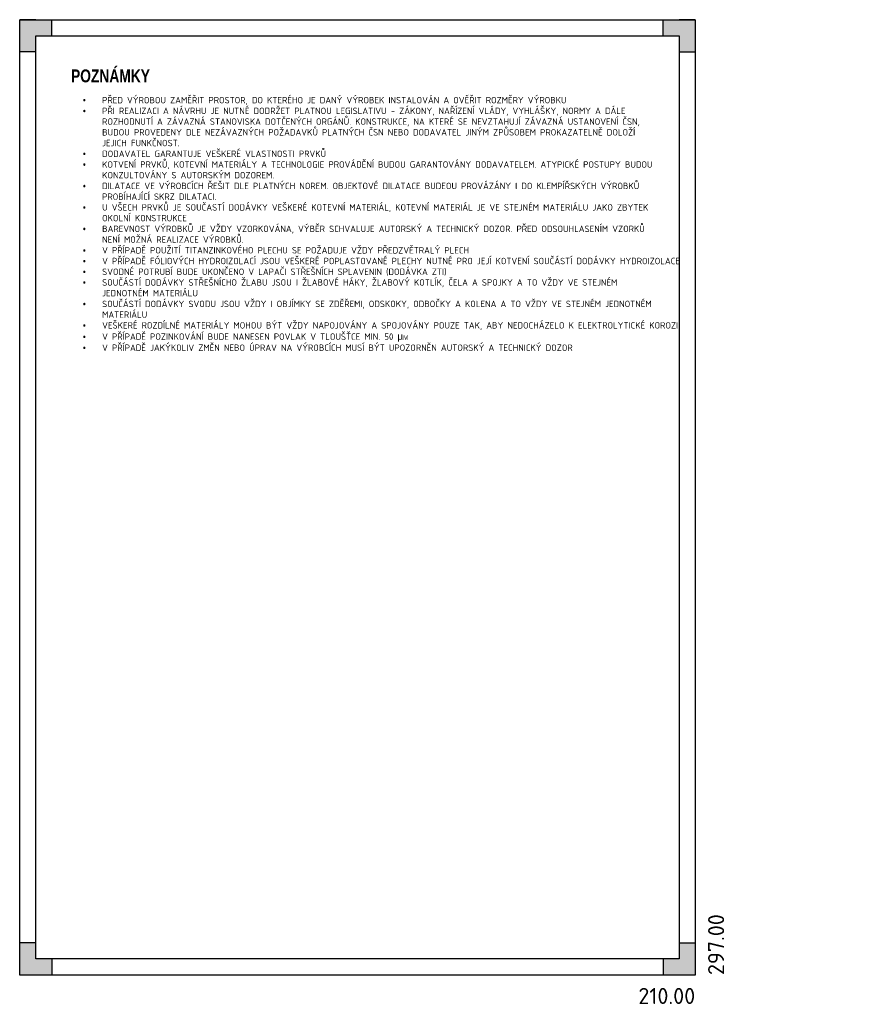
# Model space of a CAD drawing. Header units: millimetres. Extents: x -21000 to -3118, y 26639 to 40532.
# Tile 4 of 8: x -20054 to -14815, y 33513 to 39635. Entities that reach past the tile are written whole.
import ezdxf

# ---------------------------------------------------------------- set-up
doc = ezdxf.new("R2010")
doc.units = ezdxf.units.MM
doc.header["$LTSCALE"] = 200
doc.layers.get('Defpoints').update_dxf_attribs({"color": 140})
doc.layers.add('A99_N_leg-text', color=7, linetype='Continuous', lineweight=9)
doc.layers.add('ad_N_leg-text', color=7, linetype='Continuous', lineweight=9)
doc.styles.add('A99_popis', font='isocpeur.ttf')
doc.styles.add('ad_nadpis', font='impact.ttf')
doc.styles.add('ad_popis 100', font='isocpeur.ttf', dxfattribs={"height": 200})

# ---------------------------------------------------------------- blocks, each defined once
blk = doc.blocks.new('*U5')
h = blk.add_hatch(color=0)
h.dxf.hatch_style = 1
h.paths.add_polyline_path([(-210, 287), (-205, 287), (-205, 292), (-200, 292), (-200, 297), (-210, 297)])
h = blk.add_hatch(color=0)
h.dxf.hatch_style = 1
h.paths.add_polyline_path([(0, 287), (-5, 287), (-5, 292), (-10, 292), (-10, 297), (0, 297)])
h = blk.add_hatch(color=0)
h.dxf.hatch_style = 1
h.paths.add_polyline_path([(-210, 10), (-205, 10), (-205, 5), (-200, 5), (-200, 0), (-210, 0)])
h = blk.add_hatch(color=0)
h.dxf.hatch_style = 1
h.paths.add_polyline_path([(0, 0), (0, 10), (-5, 10), (-5, 5), (-10, 5), (-10, 0)])
at = {"color": 0}
for p, q in [((-210, 292), (-210, 297)), ((-205, 297), (-210, 297)), ((-210, 0), (-210, 297)), ((-210, 297), (0, 297)), ((-200, 292), (-200, 297)), ((-10, 292), (-10, 297)), ((0, 297), (-5, 297)), ((0, 297), (0, 0)), ((-205, 5), (-205, 292)), ((-205, 292), (-5, 292)), ((-5, 292), (-5, 5)), ((-205, 287), (-210, 287)), ((-5, 287), (0, 287)), ((-205, 10), (-210, 10)), ((-5, 10), (0, 10)), ((-210, 0), (-210, 5)), ((-5, 5), (-205, 5)), ((-200, 5), (-200, 0)), ((-10, 5), (-10, 0)), ((0, 0), (-210, 0))]:
    blk.add_line(p, q, dxfattribs=at)
at = {"layer": 'Defpoints', "color": 0, "insert": (4, 0), "char_height": 5, "attachment_point": 1, "rotation": 90, "style": 'A99_popis'}
blk.add_mtext('297.00', dxfattribs=at)
at = {"layer": 'Defpoints', "color": 0, "insert": (0, -4), "char_height": 5, "attachment_point": 3, "style": 'A99_popis'}
blk.add_mtext('210.00', dxfattribs=at)

msp = doc.modelspace()

# ---------------------------------------------------------------- block references
at = {"layer": 'Defpoints', "ltscale": 0.1, "xscale": 20, "yscale": 20, "zscale": 20}
msp.add_blockref('*U5', (-15853.9, 33695), dxfattribs=at)

# ---------------------------------------------------------------- texts
at = {"layer": 'A99_N_leg-text', "style": 'ad_nadpis'}
msp.add_text('POZNÁMKY', height=80, dxfattribs=at).set_placement((-19735, 39245.6))
at = {"layer": 'ad_N_leg-text', "insert": (-19661.4, 39154.8), "char_height": 40, "width": 3448.504, "attachment_point": 1, "style": 'ad_popis 100'}
msp.add_mtext('\\pi-120,l120,t120;{\\fSymbol|b0|i0|c2|p18;·^I}PŘED VÝROBOU ZAMĚŘIT PROSTOR, DO KTERÉHO JE DANÝ VÝROBEK INSTALOVÁN A OVĚŘIT ROZMĚRY VÝROBKU\\P{\\fSymbol|b0|i0|c2|p18;·^I}PŘI REALIZACI A NÁVRHU JE NUTNÉ DODRŽET PLATNOU LEGISLATIVU - ZÁKONY, NAŘÍZENÍ VLÁDY, VYHLÁŠKY, NORMY A DÁLE ROZHODNUTÍ A ZÁVAZNÁ STANOVISKA DOTČENÝCH ORGÁNŮ. KONSTRUKCE, NA KTERÉ SE NEVZTAHUJÍ ZÁVAZNÁ USTANOVENÍ ČSN, BUDOU PROVEDENY DLE NEZÁVAZNÝCH POŽADAVKŮ PLATNÝCH ČSN NEBO DODAVATEL JINÝM ZPŮSOBEM PROKAZATELNĚ DOLOŽÍ JEJICH FUNKČNOST.\\P{\\fSymbol|b0|i0|c2|p18;·^I}DODAVATEL GARANTUJE VEŠKERÉ VLASTNOSTI PRVKŮ\\P{\\fSymbol|b0|i0|c2|p18;·^I}KOTVENÍ PRVKŮ, KOTEVNÍ MATERIÁLY A TECHNOLOGIE PROVÁDĚNÍ BUDOU GARANTOVÁNY DODAVATELEM. ATYPICKÉ POSTUPY BUDOU KONZULTOVÁNY S AUTORSKÝM DOZOREM.\\P{\\fSymbol|b0|i0|c2|p18;·^I}DILATACE VE VÝROBCÍCH ŘEŠIT DLE PLATNÝCH NOREM. OBJEKTOVÉ DILATACE BUDEOU PROVÁZÁNY I DO KLEMPÍŘSKÝCH VÝROBKŮ PROBÍHAJÍCÍ SKRZ DILATACI.\\P{\\fSymbol|b0|i0|c2|p18;·^I}U VŠECH PRVKŮ JE SOUČASTÍ DODÁVKY VEŠKERÉ KOTEVNÍ MATERIÁL, KOTEVNÍ MATERIÁL JE VE STEJNÉM MATERIÁLU JAKO ZBYTEK OKOLNÍ KONSTRUKCE \\P{\\fSymbol|b0|i0|c2|p18;·^I}BAREVNOST VÝROBKŮ JE VŽDY VZORKOVÁNA, VÝBĚR SCHVALUJE AUTORSKÝ A TECHNICKÝ DOZOR. PŘED ODSOUHLASENÍM VZORKŮ NENÍ MOŽNÁ REALIZACE VÝROBKŮ.\\P{\\fSymbol|b0|i0|c2|p18;·^I}V PŘÍPADĚ POUŽITÍ TITANZINKOVÉHO PLECHU SE POŽADUJE VŽDY PŘEDZVĚTRALÝ PLECH\\P{\\fSymbol|b0|i0|c2|p18;·^I}V PŘÍPADĚ FÓLIOVÝCH HYDROIZOLACÍ JSOU VEŠKERÉ POPLASTOVANÉ PLECHY NUTNÉ PRO JEJÍ KOTVENÍ SOUČÁSTÍ DODÁVKY HYDROIZOLACE \\P{\\fSymbol|b0|i0|c2|p18;·^I}SVODNÉ POTRUBÍ BUDE UKONČENO V LAPAČI STŘEŠNÍCH SPLAVENIN (DODÁVKA ZTI)\\P{\\fSymbol|b0|i0|c2|p18;·^I}SOUČÁSTÍ DODÁVKY STŘEŠNÍCHO ŽLABU JSOU I ŽLABOVÉ HÁKY, ŽLABOVÝ KOTLÍK, ČELA A SPOJKY A TO VŽDY VE STEJNÉM JEDNOTNÉM MATERIÁLU\\P{\\fSymbol|b0|i0|c2|p18;·^I}SOUČÁSTÍ DODÁVKY SVODU JSOU VŽDY I OBJÍMKY SE ZDĚŘEMI, ODSKOKY, ODBOČKY A KOLENA A TO VŽDY VE STEJNÉM JEDNOTNÉM MATERIÁLU\\P{\\fSymbol|b0|i0|c2|p18;·^I}VEŠKERÉ ROZDÍLNÉ MATERIÁLY MOHOU BÝT VŽDY NAPOJOVÁNY A SPOJOVÁNY POUZE TAK, ABY NEDOCHÁZELO K ELEKTROLYTICKÉ KOROZI\\P{\\fSymbol|b0|i0|c2|p18;·^I}V PŘÍPADĚ POZINKOVÁNÍ BUDE NANESEN POVLAK V TLOUŠŤCE MIN. 50 {\\fArial|b0|i0|c0|p34;\\H1.08333x;μ\\fMS Shell Dlg 2|b0|i0|c238|p0;\\H0.65385x;M}\\P{\\fSymbol|b0|i0|c2|p18;·^I}V PŘÍPADĚ JAKÝKOLIV ZMĚN NEBO ÚPRAV NA VÝROBCÍCH MUSÍ BÝT UPOZORNĚN AUTORSKÝ A TECHNICKÝ DOZOR', dxfattribs=at)

doc.saveas('drawing.dxf')
